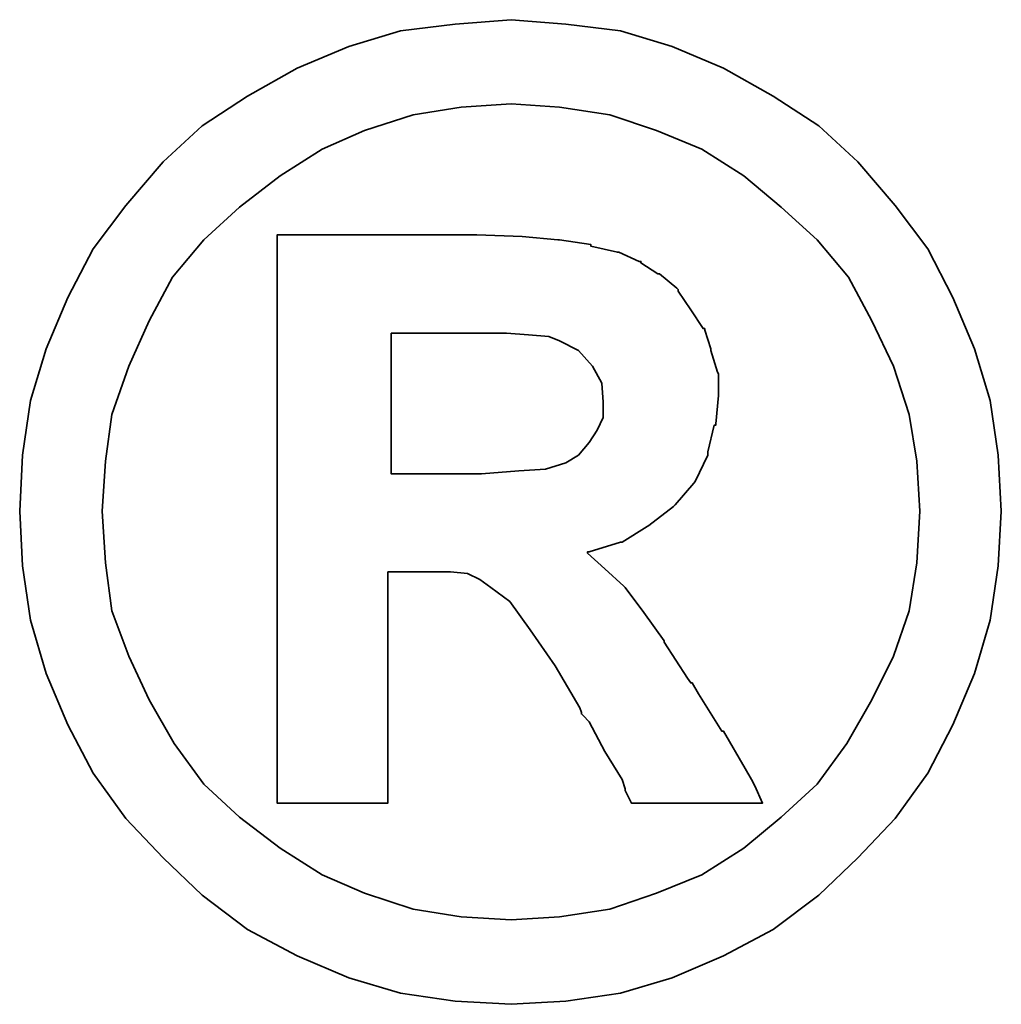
# Model space of a CAD drawing. Header units: inches. Extents: x 37 to 2454, y -1373 to 511.
# Tile 44 of 46: x 243.14 to 244.59, y 166.28 to 167.74. Entities that reach past the tile are written whole.
import ezdxf

# ---------------------------------------------------------------- set-up
doc = ezdxf.new("R2010")
doc.units = ezdxf.units.IN
doc.header["$LTSCALE"] = 0.5
doc.header["$MEASUREMENT"] = 0
doc.layers.add('DIM', color=4, linetype='Continuous')
doc.layers.add('layer 1', color=7, linetype='Continuous')

# ---------------------------------------------------------------- blocks, each defined once
blk = doc.blocks.new('TBI MOTION logo(完整正式版)')
at = {"layer": 'layer 1', "color": 22, "lineweight": 35}
for points, knots in [([(81.20634, 4.98624), (81.20634, 4.98624), (81.18649, 5.32862), (81.18649, 5.32862), (81.18649, 5.32862), (81.18649, 5.32862), (81.13886, 5.66206), (81.13886, 5.66206), (81.13886, 5.66206), (81.13886, 5.66206), (81.04359, 5.97764), (81.04359, 5.97764), (81.04359, 5.97764), (81.04359, 5.97764), (80.91061, 6.29124), (80.91061, 6.29124), (80.91061, 6.29124), (80.91061, 6.29124), (80.75778, 6.58697), (80.75778, 6.58697), (80.75778, 6.58697), (80.75778, 6.58697), (80.5593, 6.85294), (80.5593, 6.85294), (80.5593, 6.85294), (80.5593, 6.85294), (80.33105, 7.1189), (80.33105, 7.1189), (80.33105, 7.1189), (80.33105, 7.1189), (80.09287, 7.33921), (80.09287, 7.33921), (80.09287, 7.33921), (80.09287, 7.33921), (79.815, 7.51982), (79.815, 7.51982), (79.815, 7.51982), (79.815, 7.51982), (79.51133, 7.69051), (79.51133, 7.69051), (79.51133, 7.69051), (79.51133, 7.69051), (79.19773, 7.8235), (79.19773, 7.8235), (79.19773, 7.8235), (79.19773, 7.8235), (78.88215, 7.91877), (78.88215, 7.91877), (78.88215, 7.91877), (78.88215, 7.91877), (78.54871, 7.95846), (78.54871, 7.95846), (78.54871, 7.95846), (78.54871, 7.95846), (78.21526, 7.98625), (78.21526, 7.98625), (78.21526, 7.98625), (78.21526, 7.98625), (77.87388, 7.95846), (77.87388, 7.95846), (77.87388, 7.95846), (77.87388, 7.95846), (77.54044, 7.91877), (77.54044, 7.91877), (77.54044, 7.91877), (77.54044, 7.91877), (77.22485, 7.8235), (77.22485, 7.8235), (77.22485, 7.8235), (77.22485, 7.8235), (76.91027, 7.69051), (76.91027, 7.69051), (76.91027, 7.69051), (76.91027, 7.69051), (76.6056, 7.51982), (76.6056, 7.51982), (76.6056, 7.51982), (76.6056, 7.51982), (76.32972, 7.33921), (76.32972, 7.33921), (76.32972, 7.33921), (76.32972, 7.33921), (76.09154, 7.1189), (76.09154, 7.1189), (76.09154, 7.1189), (76.09154, 7.1189), (75.86329, 6.85294), (75.86329, 6.85294), (75.86329, 6.85294), (75.86329, 6.85294), (75.66382, 6.58697), (75.66382, 6.58697), (75.66382, 6.58697), (75.66382, 6.58697), (75.51099, 6.29124), (75.51099, 6.29124), (75.51099, 6.29124), (75.51099, 6.29124), (75.37702, 5.97764), (75.37702, 5.97764), (75.37702, 5.97764), (75.37702, 5.97764), (75.28175, 5.66206), (75.28175, 5.66206), (75.28175, 5.66206), (75.28175, 5.66206), (75.23411, 5.32862), (75.23411, 5.32862), (75.23411, 5.32862), (75.23411, 5.32862), (75.21625, 4.98624), (75.21625, 4.98624), (75.21625, 4.98624), (75.21625, 4.98624), (75.23411, 4.6528), (75.23411, 4.6528), (75.23411, 4.6528), (75.23411, 4.6528), (75.28175, 4.32035), (75.28175, 4.32035), (75.28175, 4.32035), (75.28175, 4.32035), (75.37702, 3.99583), (75.37702, 3.99583), (75.37702, 3.99583), (75.37702, 3.99583), (75.51099, 3.68224), (75.51099, 3.68224), (75.51099, 3.68224), (75.51099, 3.68224), (75.66382, 3.38749), (75.66382, 3.38749), (75.66382, 3.38749), (75.66382, 3.38749), (75.86329, 3.10963), (75.86329, 3.10963), (75.86329, 3.10963), (75.86329, 3.10963), (76.09154, 2.87145), (76.09154, 2.87145), (76.09154, 2.87145), (76.09154, 2.87145), (76.32972, 2.6432), (76.32972, 2.6432), (76.32972, 2.6432), (76.32972, 2.6432), (76.6056, 2.43381), (76.6056, 2.43381), (76.6056, 2.43381), (76.6056, 2.43381), (76.91027, 2.27205), (76.91027, 2.27205), (76.91027, 2.27205), (76.91027, 2.27205), (77.22485, 2.13906), (77.22485, 2.13906), (77.22485, 2.13906), (77.22485, 2.13906), (77.54044, 2.0438), (77.54044, 2.0438), (77.54044, 2.0438), (77.54044, 2.0438), (77.87388, 1.99616), (77.87388, 1.99616), (77.87388, 1.99616), (77.87388, 1.99616), (78.21526, 1.97631), (78.21526, 1.97631), (78.21526, 1.97631), (78.21526, 1.97631), (78.54871, 1.99616), (78.54871, 1.99616), (78.54871, 1.99616), (78.54871, 1.99616), (78.88215, 2.0438), (78.88215, 2.0438), (78.88215, 2.0438), (78.88215, 2.0438), (79.19773, 2.13906), (79.19773, 2.13906), (79.19773, 2.13906), (79.19773, 2.13906), (79.51133, 2.27205), (79.51133, 2.27205), (79.51133, 2.27205), (79.51133, 2.27205), (79.815, 2.43381), (79.815, 2.43381), (79.815, 2.43381), (79.815, 2.43381), (80.09287, 2.6432), (80.09287, 2.6432), (80.09287, 2.6432), (80.09287, 2.6432), (80.33105, 2.87145), (80.33105, 2.87145), (80.33105, 2.87145), (80.33105, 2.87145), (80.5593, 3.10963), (80.5593, 3.10963), (80.5593, 3.10963), (80.5593, 3.10963), (80.75778, 3.38749), (80.75778, 3.38749), (80.75778, 3.38749), (80.75778, 3.38749), (80.91061, 3.68224), (80.91061, 3.68224), (80.91061, 3.68224), (80.91061, 3.68224), (81.04359, 3.99583), (81.04359, 3.99583), (81.04359, 3.99583), (81.04359, 3.99583), (81.13886, 4.32035), (81.13886, 4.32035), (81.13886, 4.32035), (81.13886, 4.32035), (81.18649, 4.6528), (81.18649, 4.6528), (81.18649, 4.6528), (81.18649, 4.6528), (81.20634, 4.98624), (81.20634, 4.98624)], [0, 0, 0, 0, 0.0178571, 0.0178571, 0.0178571, 0.0178571, 0.0357143, 0.0357143, 0.0357143, 0.0357143, 0.0535714, 0.0535714, 0.0535714, 0.0535714, 0.0714286, 0.0714286, 0.0714286, 0.0714286, 0.0892857, 0.0892857, 0.0892857, 0.0892857, 0.1071429, 0.1071429, 0.1071429, 0.1071429, 0.125, 0.125, 0.125, 0.125, 0.1428571, 0.1428571, 0.1428571, 0.1428571, 0.1607143, 0.1607143, 0.1607143, 0.1607143, 0.1785714, 0.1785714, 0.1785714, 0.1785714, 0.1964286, 0.1964286, 0.1964286, 0.1964286, 0.2142857, 0.2142857, 0.2142857, 0.2142857, 0.2321429, 0.2321429, 0.2321429, 0.2321429, 0.25, 0.25, 0.25, 0.25, 0.2678571, 0.2678571, 0.2678571, 0.2678571, 0.2857143, 0.2857143, 0.2857143, 0.2857143, 0.3035714, 0.3035714, 0.3035714, 0.3035714, 0.3214286, 0.3214286, 0.3214286, 0.3214286, 0.3392857, 0.3392857, 0.3392857, 0.3392857, 0.3571429, 0.3571429, 0.3571429, 0.3571429, 0.375, 0.375, 0.375, 0.375, 0.3928571, 0.3928571, 0.3928571, 0.3928571, 0.4107143, 0.4107143, 0.4107143, 0.4107143, 0.4285714, 0.4285714, 0.4285714, 0.4285714, 0.4464286, 0.4464286, 0.4464286, 0.4464286, 0.4642857, 0.4642857, 0.4642857, 0.4642857, 0.4821429, 0.4821429, 0.4821429, 0.4821429, 0.5, 0.5, 0.5, 0.5, 0.5178571, 0.5178571, 0.5178571, 0.5178571, 0.5357143, 0.5357143, 0.5357143, 0.5357143, 0.5535714, 0.5535714, 0.5535714, 0.5535714, 0.5714286, 0.5714286, 0.5714286, 0.5714286, 0.5892857, 0.5892857, 0.5892857, 0.5892857, 0.6071429, 0.6071429, 0.6071429, 0.6071429, 0.625, 0.625, 0.625, 0.625, 0.6428571, 0.6428571, 0.6428571, 0.6428571, 0.6607143, 0.6607143, 0.6607143, 0.6607143, 0.6785714, 0.6785714, 0.6785714, 0.6785714, 0.6964286, 0.6964286, 0.6964286, 0.6964286, 0.7142857, 0.7142857, 0.7142857, 0.7142857, 0.7321429, 0.7321429, 0.7321429, 0.7321429, 0.75, 0.75, 0.75, 0.75, 0.7678571, 0.7678571, 0.7678571, 0.7678571, 0.7857143, 0.7857143, 0.7857143, 0.7857143, 0.8035714, 0.8035714, 0.8035714, 0.8035714, 0.8214286, 0.8214286, 0.8214286, 0.8214286, 0.8392857, 0.8392857, 0.8392857, 0.8392857, 0.8571429, 0.8571429, 0.8571429, 0.8571429, 0.875, 0.875, 0.875, 0.875, 0.8928571, 0.8928571, 0.8928571, 0.8928571, 0.9107143, 0.9107143, 0.9107143, 0.9107143, 0.9285714, 0.9285714, 0.9285714, 0.9285714, 0.9464286, 0.9464286, 0.9464286, 0.9464286, 0.9642857, 0.9642857, 0.9642857, 0.9642857, 0.9821429, 0.9821429, 0.9821429, 0.9821429, 1, 1, 1, 1]), ([(80.71014, 4.98624), (80.71014, 4.98624), (80.69129, 5.29091), (80.69129, 5.29091), (80.69129, 5.29091), (80.69129, 5.29091), (80.64464, 5.57672), (80.64464, 5.57672), (80.64464, 5.57672), (80.64464, 5.57672), (80.54937, 5.87245), (80.54937, 5.87245), (80.54937, 5.87245), (80.54937, 5.87245), (80.41639, 6.14833), (80.41639, 6.14833), (80.41639, 6.14833), (80.41639, 6.14833), (80.27349, 6.41429), (80.27349, 6.41429), (80.27349, 6.41429), (80.27349, 6.41429), (80.08295, 6.64255), (80.08295, 6.64255), (80.08295, 6.64255), (80.08295, 6.64255), (79.86264, 6.84301), (79.86264, 6.84301), (79.86264, 6.84301), (79.86264, 6.84301), (79.63439, 7.03355), (79.63439, 7.03355), (79.63439, 7.03355), (79.63439, 7.03355), (79.37835, 7.1963), (79.37835, 7.1963), (79.37835, 7.1963), (79.37835, 7.1963), (79.10246, 7.30944), (79.10246, 7.30944), (79.10246, 7.30944), (79.10246, 7.30944), (78.81665, 7.40471), (78.81665, 7.40471), (78.81665, 7.40471), (78.81665, 7.40471), (78.511, 7.45234), (78.511, 7.45234), (78.511, 7.45234), (78.511, 7.45234), (78.21526, 7.47219), (78.21526, 7.47219), (78.21526, 7.47219), (78.21526, 7.47219), (77.9106, 7.45234), (77.9106, 7.45234), (77.9106, 7.45234), (77.9106, 7.45234), (77.61685, 7.40471), (77.61685, 7.40471), (77.61685, 7.40471), (77.61685, 7.40471), (77.32012, 7.30944), (77.32012, 7.30944), (77.32012, 7.30944), (77.32012, 7.30944), (77.06309, 7.1963), (77.06309, 7.1963), (77.06309, 7.1963), (77.06309, 7.1963), (76.80606, 7.03355), (76.80606, 7.03355), (76.80606, 7.03355), (76.80606, 7.03355), (76.55797, 6.84301), (76.55797, 6.84301), (76.55797, 6.84301), (76.55797, 6.84301), (76.34063, 6.64255), (76.34063, 6.64255), (76.34063, 6.64255), (76.34063, 6.64255), (76.1491, 6.41429), (76.1491, 6.41429), (76.1491, 6.41429), (76.1491, 6.41429), (76.0062, 6.14833), (76.0062, 6.14833), (76.0062, 6.14833), (76.0062, 6.14833), (75.88314, 5.87245), (75.88314, 5.87245), (75.88314, 5.87245), (75.88314, 5.87245), (75.77794, 5.57672), (75.77794, 5.57672), (75.77794, 5.57672), (75.77794, 5.57672), (75.73924, 5.29091), (75.73924, 5.29091), (75.73924, 5.29091), (75.73924, 5.29091), (75.72039, 4.98624), (75.72039, 4.98624), (75.72039, 4.98624), (75.72039, 4.98624), (75.73924, 4.67165), (75.73924, 4.67165), (75.73924, 4.67165), (75.73924, 4.67165), (75.77794, 4.37791), (75.77794, 4.37791), (75.77794, 4.37791), (75.77794, 4.37791), (75.88314, 4.10102), (75.88314, 4.10102), (75.88314, 4.10102), (75.88314, 4.10102), (76.0062, 3.83407), (76.0062, 3.83407), (76.0062, 3.83407), (76.0062, 3.83407), (76.15902, 3.56811), (76.15902, 3.56811), (76.15902, 3.56811), (76.15902, 3.56811), (76.34063, 3.32001), (76.34063, 3.32001), (76.34063, 3.32001), (76.34063, 3.32001), (76.55797, 3.11955), (76.55797, 3.11955), (76.55797, 3.11955), (76.55797, 3.11955), (76.80606, 2.92901), (76.80606, 2.92901), (76.80606, 2.92901), (76.80606, 2.92901), (77.06309, 2.76725), (77.06309, 2.76725), (77.06309, 2.76725), (77.06309, 2.76725), (77.32012, 2.65412), (77.32012, 2.65412), (77.32012, 2.65412), (77.32012, 2.65412), (77.61685, 2.55786), (77.61685, 2.55786), (77.61685, 2.55786), (77.61685, 2.55786), (77.9106, 2.51022), (77.9106, 2.51022), (77.9106, 2.51022), (77.9106, 2.51022), (78.21526, 2.49137), (78.21526, 2.49137), (78.21526, 2.49137), (78.21526, 2.49137), (78.511, 2.51022), (78.511, 2.51022), (78.511, 2.51022), (78.511, 2.51022), (78.81665, 2.55786), (78.81665, 2.55786), (78.81665, 2.55786), (78.81665, 2.55786), (79.10246, 2.65412), (79.10246, 2.65412), (79.10246, 2.65412), (79.10246, 2.65412), (79.37835, 2.76725), (79.37835, 2.76725), (79.37835, 2.76725), (79.37835, 2.76725), (79.63439, 2.92901), (79.63439, 2.92901), (79.63439, 2.92901), (79.63439, 2.92901), (79.86264, 3.11955), (79.86264, 3.11955), (79.86264, 3.11955), (79.86264, 3.11955), (80.08295, 3.32001), (80.08295, 3.32001), (80.08295, 3.32001), (80.08295, 3.32001), (80.26356, 3.56811), (80.26356, 3.56811), (80.26356, 3.56811), (80.26356, 3.56811), (80.41639, 3.83407), (80.41639, 3.83407), (80.41639, 3.83407), (80.41639, 3.83407), (80.54937, 4.10102), (80.54937, 4.10102), (80.54937, 4.10102), (80.54937, 4.10102), (80.64464, 4.37791), (80.64464, 4.37791), (80.64464, 4.37791), (80.64464, 4.37791), (80.69129, 4.67165), (80.69129, 4.67165), (80.69129, 4.67165), (80.69129, 4.67165), (80.71014, 4.98624), (80.71014, 4.98624)], [0, 0, 0, 0, 0.0192308, 0.0192308, 0.0192308, 0.0192308, 0.0384615, 0.0384615, 0.0384615, 0.0384615, 0.0576923, 0.0576923, 0.0576923, 0.0576923, 0.0769231, 0.0769231, 0.0769231, 0.0769231, 0.0961538, 0.0961538, 0.0961538, 0.0961538, 0.1153846, 0.1153846, 0.1153846, 0.1153846, 0.1346154, 0.1346154, 0.1346154, 0.1346154, 0.1538462, 0.1538462, 0.1538462, 0.1538462, 0.1730769, 0.1730769, 0.1730769, 0.1730769, 0.1923077, 0.1923077, 0.1923077, 0.1923077, 0.2115385, 0.2115385, 0.2115385, 0.2115385, 0.2307692, 0.2307692, 0.2307692, 0.2307692, 0.25, 0.25, 0.25, 0.25, 0.2692308, 0.2692308, 0.2692308, 0.2692308, 0.2884615, 0.2884615, 0.2884615, 0.2884615, 0.3076923, 0.3076923, 0.3076923, 0.3076923, 0.3269231, 0.3269231, 0.3269231, 0.3269231, 0.3461538, 0.3461538, 0.3461538, 0.3461538, 0.3653846, 0.3653846, 0.3653846, 0.3653846, 0.3846154, 0.3846154, 0.3846154, 0.3846154, 0.4038462, 0.4038462, 0.4038462, 0.4038462, 0.4230769, 0.4230769, 0.4230769, 0.4230769, 0.4423077, 0.4423077, 0.4423077, 0.4423077, 0.4615385, 0.4615385, 0.4615385, 0.4615385, 0.4807692, 0.4807692, 0.4807692, 0.4807692, 0.5, 0.5, 0.5, 0.5, 0.5192308, 0.5192308, 0.5192308, 0.5192308, 0.5384615, 0.5384615, 0.5384615, 0.5384615, 0.5576923, 0.5576923, 0.5576923, 0.5576923, 0.5769231, 0.5769231, 0.5769231, 0.5769231, 0.5961538, 0.5961538, 0.5961538, 0.5961538, 0.6153846, 0.6153846, 0.6153846, 0.6153846, 0.6346154, 0.6346154, 0.6346154, 0.6346154, 0.6538462, 0.6538462, 0.6538462, 0.6538462, 0.6730769, 0.6730769, 0.6730769, 0.6730769, 0.6923077, 0.6923077, 0.6923077, 0.6923077, 0.7115385, 0.7115385, 0.7115385, 0.7115385, 0.7307692, 0.7307692, 0.7307692, 0.7307692, 0.75, 0.75, 0.75, 0.75, 0.7692308, 0.7692308, 0.7692308, 0.7692308, 0.7884615, 0.7884615, 0.7884615, 0.7884615, 0.8076923, 0.8076923, 0.8076923, 0.8076923, 0.8269231, 0.8269231, 0.8269231, 0.8269231, 0.8461538, 0.8461538, 0.8461538, 0.8461538, 0.8653846, 0.8653846, 0.8653846, 0.8653846, 0.8846154, 0.8846154, 0.8846154, 0.8846154, 0.9038462, 0.9038462, 0.9038462, 0.9038462, 0.9230769, 0.9230769, 0.9230769, 0.9230769, 0.9423077, 0.9423077, 0.9423077, 0.9423077, 0.9615385, 0.9615385, 0.9615385, 0.9615385, 0.9807692, 0.9807692, 0.9807692, 0.9807692, 1, 1, 1, 1]), ([(76.78721, 3.2823), (76.78721, 3.2823), (76.78721, 3.32001), (76.78721, 3.32001), (76.78721, 3.32001), (76.78721, 3.32001), (76.78721, 3.42422), (76.78721, 3.42422), (76.78721, 3.42422), (76.78721, 3.42422), (76.78721, 3.59689), (76.78721, 3.59689), (76.78721, 3.59689), (76.78721, 3.59689), (76.78721, 3.80529), (76.78721, 3.80529), (76.78721, 3.80529), (76.78721, 3.80529), (76.78721, 4.0524), (76.78721, 4.0524), (76.78721, 4.0524), (76.78721, 4.0524), (76.78721, 4.32035), (76.78721, 4.32035), (76.78721, 4.32035), (76.78721, 4.32035), (76.78721, 4.92868), (76.78721, 4.92868), (76.78721, 4.92868), (76.78721, 4.92868), (76.78721, 5.53801), (76.78721, 5.53801), (76.78721, 5.53801), (76.78721, 5.53801), (76.78721, 5.82482), (76.78721, 5.82482), (76.78721, 5.82482), (76.78721, 5.82482), (76.78721, 6.07291), (76.78721, 6.07291), (76.78721, 6.07291), (76.78721, 6.07291), (76.78721, 6.30017), (76.78721, 6.30017), (76.78721, 6.30017), (76.78721, 6.30017), (76.78721, 6.45399), (76.78721, 6.45399), (76.78721, 6.45399), (76.78721, 6.45399), (76.78721, 6.5572), (76.78721, 6.5572), (76.78721, 6.5572), (76.78721, 6.5572), (76.78721, 6.59689), (76.78721, 6.59689), (76.78721, 6.59689), (76.78721, 6.59689), (76.78721, 6.67232), (76.78721, 6.67232), (76.78721, 6.67232), (76.78721, 6.67232), (76.8537, 6.67232), (76.8537, 6.67232), (76.8537, 6.67232), (76.8537, 6.67232), (76.87355, 6.67232), (76.87355, 6.67232), (76.87355, 6.67232), (76.87355, 6.67232), (76.91027, 6.67232), (76.91027, 6.67232), (76.91027, 6.67232), (76.91027, 6.67232), (77.04424, 6.67232), (77.04424, 6.67232), (77.04424, 6.67232), (77.04424, 6.67232), (77.22485, 6.67232), (77.22485, 6.67232), (77.22485, 6.67232), (77.22485, 6.67232), (77.43524, 6.67232), (77.43524, 6.67232), (77.43524, 6.67232), (77.43524, 6.67232), (77.65357, 6.67232), (77.65357, 6.67232), (77.65357, 6.67232), (77.65357, 6.67232), (77.82625, 6.67232), (77.82625, 6.67232), (77.82625, 6.67232), (77.82625, 6.67232), (77.94037, 6.67232), (77.94037, 6.67232), (77.94037, 6.67232), (77.94037, 6.67232), (77.97709, 6.67232), (77.97709, 6.67232), (77.97709, 6.67232), (77.97709, 6.67232), (77.99694, 6.67232), (77.99694, 6.67232), (77.99694, 6.67232), (77.99694, 6.67232), (78.00686, 6.67232), (78.00686, 6.67232), (78.00686, 6.67232), (78.00686, 6.67232), (78.28275, 6.6624), (78.28275, 6.6624), (78.28275, 6.6624), (78.28275, 6.6624), (78.50107, 6.64255), (78.50107, 6.64255), (78.50107, 6.64255), (78.50107, 6.64255), (78.511, 6.64255), (78.511, 6.64255), (78.511, 6.64255), (78.511, 6.64255), (78.70154, 6.61476), (78.70154, 6.61476), (78.70154, 6.61476), (78.70154, 6.61476), (78.70154, 6.60483), (78.70154, 6.60483), (78.70154, 6.60483), (78.70154, 6.60483), (78.86429, 6.56713), (78.86429, 6.56713), (78.86429, 6.56713), (78.86429, 6.56713), (78.87223, 6.56713), (78.87223, 6.56713), (78.87223, 6.56713), (78.87223, 6.56713), (78.99727, 6.51056), (78.99727, 6.51056), (78.99727, 6.51056), (78.99727, 6.51056), (79.00719, 6.51056), (79.00719, 6.51056), (79.00719, 6.51056), (79.00719, 6.51056), (79.00719, 6.50162), (79.00719, 6.50162), (79.00719, 6.50162), (79.00719, 6.50162), (79.1104, 6.43415), (79.1104, 6.43415), (79.1104, 6.43415), (79.1104, 6.43415), (79.12132, 6.43415), (79.12132, 6.43415), (79.12132, 6.43415), (79.12132, 6.43415), (79.22552, 6.34781), (79.22552, 6.34781), (79.22552, 6.34781), (79.22552, 6.34781), (79.23544, 6.33888), (79.23544, 6.33888), (79.23544, 6.33888), (79.23544, 6.33888), (79.23544, 6.32895), (79.23544, 6.32895), (79.23544, 6.32895), (79.23544, 6.32895), (79.31087, 6.21483), (79.31087, 6.21483), (79.31087, 6.21483), (79.31087, 6.21483), (79.38629, 6.1007), (79.38629, 6.1007), (79.38629, 6.1007), (79.38629, 6.1007), (79.3972, 6.1007), (79.3972, 6.1007), (79.3972, 6.1007), (79.3972, 6.1007), (79.3972, 6.09078), (79.3972, 6.09078), (79.3972, 6.09078), (79.3972, 6.09078), (79.43392, 5.97764), (79.43392, 5.97764), (79.43392, 5.97764), (79.43392, 5.97764), (79.43392, 5.96772), (79.43392, 5.96772), (79.43392, 5.96772), (79.43392, 5.96772), (79.47362, 5.83474), (79.47362, 5.83474), (79.47362, 5.83474), (79.47362, 5.83474), (79.48156, 5.82482), (79.48156, 5.82482), (79.48156, 5.82482), (79.48156, 5.82482), (79.48156, 5.69977), (79.48156, 5.69977), (79.48156, 5.69977), (79.48156, 5.69977), (79.48156, 5.69183), (79.48156, 5.69183), (79.48156, 5.69183), (79.48156, 5.69183), (79.4637, 5.51915), (79.4637, 5.51915), (79.4637, 5.51915), (79.4637, 5.51915), (79.4637, 5.51122), (79.4637, 5.51122), (79.4637, 5.51122), (79.4637, 5.51122), (79.45377, 5.51122), (79.45377, 5.51122), (79.45377, 5.51122), (79.45377, 5.51122), (79.41507, 5.34847), (79.41507, 5.34847), (79.41507, 5.34847), (79.41507, 5.34847), (79.41507, 5.33854), (79.41507, 5.33854), (79.41507, 5.33854), (79.41507, 5.33854), (79.41507, 5.32862), (79.41507, 5.32862), (79.41507, 5.32862), (79.41507, 5.32862), (79.33865, 5.16785), (79.33865, 5.16785), (79.33865, 5.16785), (79.33865, 5.16785), (79.33071, 5.15693), (79.33071, 5.15693), (79.33071, 5.15693), (79.33071, 5.15693), (79.2156, 5.02495), (79.2156, 5.02495), (79.2156, 5.02495), (79.2156, 5.02495), (79.20567, 5.01502), (79.20567, 5.01502), (79.20567, 5.01502), (79.20567, 5.01502), (79.05483, 4.89991), (79.05483, 4.89991), (79.05483, 4.89991), (79.05483, 4.89991), (79.04491, 4.89197), (79.04491, 4.89197), (79.04491, 4.89197), (79.04491, 4.89197), (78.89208, 4.7967), (78.89208, 4.7967), (78.89208, 4.7967), (78.89208, 4.7967), (78.88215, 4.7967), (78.88215, 4.7967), (78.88215, 4.7967), (78.88215, 4.7967), (78.69161, 4.73913), (78.69161, 4.73913), (78.69161, 4.73913), (78.69161, 4.73913), (78.68169, 4.73913), (78.68169, 4.73913), (78.68169, 4.73913), (78.68169, 4.73913), (78.68169, 4.72921), (78.68169, 4.72921), (78.68169, 4.72921), (78.68169, 4.72921), (78.78688, 4.63394), (78.78688, 4.63394), (78.78688, 4.63394), (78.78688, 4.63394), (78.902, 4.52875), (78.902, 4.52875), (78.902, 4.52875), (78.902, 4.52875), (78.91093, 4.52081), (78.91093, 4.52081), (78.91093, 4.52081), (78.91093, 4.52081), (79.02506, 4.36798), (79.02506, 4.36798), (79.02506, 4.36798), (79.02506, 4.36798), (79.1501, 4.1953), (79.1501, 4.1953), (79.1501, 4.1953), (79.1501, 4.1953), (79.1501, 4.18736), (79.1501, 4.18736), (79.1501, 4.18736), (79.1501, 4.18736), (79.29201, 3.96705), (79.29201, 3.96705), (79.29201, 3.96705), (79.29201, 3.96705), (79.31087, 3.93828), (79.31087, 3.93828), (79.31087, 3.93828), (79.31087, 3.93828), (79.32079, 3.93828), (79.32079, 3.93828), (79.32079, 3.93828), (79.32079, 3.93828), (79.3585, 3.87178), (79.3585, 3.87178), (79.3585, 3.87178), (79.3585, 3.87178), (79.50141, 3.64353), (79.50141, 3.64353), (79.50141, 3.64353), (79.50141, 3.64353), (79.51133, 3.64353), (79.51133, 3.64353), (79.51133, 3.64353), (79.51133, 3.64353), (79.64431, 3.41528), (79.64431, 3.41528), (79.64431, 3.41528), (79.64431, 3.41528), (79.68202, 3.3478), (79.68202, 3.3478), (79.68202, 3.3478), (79.68202, 3.3478), (79.70187, 3.31009), (79.70187, 3.31009), (79.70187, 3.31009), (79.70187, 3.31009), (79.7495, 3.2049), (79.7495, 3.2049), (79.7495, 3.2049), (79.7495, 3.2049), (79.64431, 3.2049), (79.64431, 3.2049), (79.64431, 3.2049), (79.64431, 3.2049), (79.62546, 3.2049), (79.62546, 3.2049), (79.62546, 3.2049), (79.62546, 3.2049), (79.53912, 3.2049), (79.53912, 3.2049), (79.53912, 3.2049), (79.53912, 3.2049), (79.31087, 3.2049), (79.31087, 3.2049), (79.31087, 3.2049), (79.31087, 3.2049), (79.08262, 3.2049), (79.08262, 3.2049), (79.08262, 3.2049), (79.08262, 3.2049), (79.00719, 3.2049), (79.00719, 3.2049), (79.00719, 3.2049), (79.00719, 3.2049), (78.98735, 3.2049), (78.98735, 3.2049), (78.98735, 3.2049), (78.98735, 3.2049), (78.94964, 3.2049), (78.94964, 3.2049), (78.94964, 3.2049), (78.94964, 3.2049), (78.92979, 3.24459), (78.92979, 3.24459), (78.92979, 3.24459), (78.92979, 3.24459), (78.91093, 3.2823), (78.91093, 3.2823), (78.91093, 3.2823), (78.91093, 3.2823), (78.91093, 3.29223), (78.91093, 3.29223), (78.91093, 3.29223), (78.91093, 3.29223), (78.89208, 3.3478), (78.89208, 3.3478), (78.89208, 3.3478), (78.89208, 3.3478), (78.78688, 3.52048), (78.78688, 3.52048), (78.78688, 3.52048), (78.78688, 3.52048), (78.69161, 3.7001), (78.69161, 3.7001), (78.69161, 3.7001), (78.69161, 3.7001), (78.6539, 3.7388), (78.6539, 3.7388), (78.6539, 3.7388), (78.6539, 3.7388), (78.64398, 3.74873), (78.64398, 3.74873), (78.64398, 3.74873), (78.64398, 3.74873), (78.64398, 3.75766), (78.64398, 3.75766), (78.64398, 3.75766), (78.64398, 3.75766), (78.63405, 3.78644), (78.63405, 3.78644), (78.63405, 3.78644), (78.63405, 3.78644), (78.48321, 4.04347), (78.48321, 4.04347), (78.48321, 4.04347), (78.48321, 4.04347), (78.33038, 4.2618), (78.33038, 4.2618), (78.33038, 4.2618), (78.33038, 4.2618), (78.20732, 4.43447), (78.20732, 4.43447), (78.20732, 4.43447), (78.20732, 4.43447), (78.09221, 4.52081), (78.09221, 4.52081), (78.09221, 4.52081), (78.09221, 4.52081), (78.02472, 4.56845), (78.02472, 4.56845), (78.02472, 4.56845), (78.02472, 4.56845), (77.9493, 4.60616), (77.9493, 4.60616), (77.9493, 4.60616), (77.9493, 4.60616), (77.8451, 4.61608), (77.8451, 4.61608), (77.8451, 4.61608), (77.8451, 4.61608), (77.71113, 4.61608), (77.71113, 4.61608), (77.71113, 4.61608), (77.71113, 4.61608), (77.69128, 4.61608), (77.69128, 4.61608), (77.69128, 4.61608), (77.69128, 4.61608), (77.67342, 4.61608), (77.67342, 4.61608), (77.67342, 4.61608), (77.67342, 4.61608), (77.5583, 4.61608), (77.5583, 4.61608), (77.5583, 4.61608), (77.5583, 4.61608), (77.46303, 4.61608), (77.46303, 4.61608), (77.46303, 4.61608), (77.46303, 4.61608), (77.46303, 4.54761), (77.46303, 4.54761), (77.46303, 4.54761), (77.46303, 4.54761), (77.46303, 4.47318), (77.46303, 4.47318), (77.46303, 4.47318), (77.46303, 4.47318), (77.46303, 4.24294), (77.46303, 4.24294), (77.46303, 4.24294), (77.46303, 4.24294), (77.46303, 3.99583), (77.46303, 3.99583), (77.46303, 3.99583), (77.46303, 3.99583), (77.46303, 3.72888), (77.46303, 3.72888), (77.46303, 3.72888), (77.46303, 3.72888), (77.46303, 3.51055), (77.46303, 3.51055), (77.46303, 3.51055), (77.46303, 3.51055), (77.46303, 3.42422), (77.46303, 3.42422), (77.46303, 3.42422), (77.46303, 3.42422), (77.46303, 3.35773), (77.46303, 3.35773), (77.46303, 3.35773), (77.46303, 3.35773), (77.46303, 3.30017), (77.46303, 3.30017), (77.46303, 3.30017), (77.46303, 3.30017), (77.46303, 3.2823), (77.46303, 3.2823), (77.46303, 3.2823), (77.46303, 3.2823), (77.46303, 3.2049), (77.46303, 3.2049), (77.46303, 3.2049), (77.46303, 3.2049), (77.39753, 3.2049), (77.39753, 3.2049), (77.39753, 3.2049), (77.39753, 3.2049), (77.37768, 3.2049), (77.37768, 3.2049), (77.37768, 3.2049), (77.37768, 3.2049), (77.32012, 3.2049), (77.32012, 3.2049), (77.32012, 3.2049), (77.32012, 3.2049), (77.12165, 3.2049), (77.12165, 3.2049), (77.12165, 3.2049), (77.12165, 3.2049), (76.94897, 3.2049), (76.94897, 3.2049), (76.94897, 3.2049), (76.94897, 3.2049), (76.8924, 3.2049), (76.8924, 3.2049), (76.8924, 3.2049), (76.8924, 3.2049), (76.8537, 3.2049), (76.8537, 3.2049), (76.8537, 3.2049), (76.8537, 3.2049), (76.78721, 3.2049), (76.78721, 3.2049), (76.78721, 3.2049), (76.78721, 3.2049), (76.78721, 3.2823), (76.78721, 3.2823)], [0, 0, 0, 0, 0.0074074, 0.0074074, 0.0074074, 0.0074074, 0.0148148, 0.0148148, 0.0148148, 0.0148148, 0.0222222, 0.0222222, 0.0222222, 0.0222222, 0.0296296, 0.0296296, 0.0296296, 0.0296296, 0.037037, 0.037037, 0.037037, 0.037037, 0.0444444, 0.0444444, 0.0444444, 0.0444444, 0.0518519, 0.0518519, 0.0518519, 0.0518519, 0.0592593, 0.0592593, 0.0592593, 0.0592593, 0.0666667, 0.0666667, 0.0666667, 0.0666667, 0.0740741, 0.0740741, 0.0740741, 0.0740741, 0.0814815, 0.0814815, 0.0814815, 0.0814815, 0.0888889, 0.0888889, 0.0888889, 0.0888889, 0.0962963, 0.0962963, 0.0962963, 0.0962963, 0.1037037, 0.1037037, 0.1037037, 0.1037037, 0.1111111, 0.1111111, 0.1111111, 0.1111111, 0.1185185, 0.1185185, 0.1185185, 0.1185185, 0.1259259, 0.1259259, 0.1259259, 0.1259259, 0.1333333, 0.1333333, 0.1333333, 0.1333333, 0.1407407, 0.1407407, 0.1407407, 0.1407407, 0.1481481, 0.1481481, 0.1481481, 0.1481481, 0.1555556, 0.1555556, 0.1555556, 0.1555556, 0.162963, 0.162963, 0.162963, 0.162963, 0.1703704, 0.1703704, 0.1703704, 0.1703704, 0.1777778, 0.1777778, 0.1777778, 0.1777778, 0.1851852, 0.1851852, 0.1851852, 0.1851852, 0.1925926, 0.1925926, 0.1925926, 0.1925926, 0.2, 0.2, 0.2, 0.2, 0.2074074, 0.2074074, 0.2074074, 0.2074074, 0.2148148, 0.2148148, 0.2148148, 0.2148148, 0.2222222, 0.2222222, 0.2222222, 0.2222222, 0.2296296, 0.2296296, 0.2296296, 0.2296296, 0.237037, 0.237037, 0.237037, 0.237037, 0.2444444, 0.2444444, 0.2444444, 0.2444444, 0.2518519, 0.2518519, 0.2518519, 0.2518519, 0.2592593, 0.2592593, 0.2592593, 0.2592593, 0.2666667, 0.2666667, 0.2666667, 0.2666667, 0.2740741, 0.2740741, 0.2740741, 0.2740741, 0.2814815, 0.2814815, 0.2814815, 0.2814815, 0.2888889, 0.2888889, 0.2888889, 0.2888889, 0.2962963, 0.2962963, 0.2962963, 0.2962963, 0.3037037, 0.3037037, 0.3037037, 0.3037037, 0.3111111, 0.3111111, 0.3111111, 0.3111111, 0.3185185, 0.3185185, 0.3185185, 0.3185185, 0.3259259, 0.3259259, 0.3259259, 0.3259259, 0.3333333, 0.3333333, 0.3333333, 0.3333333, 0.3407407, 0.3407407, 0.3407407, 0.3407407, 0.3481481, 0.3481481, 0.3481481, 0.3481481, 0.3555556, 0.3555556, 0.3555556, 0.3555556, 0.362963, 0.362963, 0.362963, 0.362963, 0.3703704, 0.3703704, 0.3703704, 0.3703704, 0.3777778, 0.3777778, 0.3777778, 0.3777778, 0.3851852, 0.3851852, 0.3851852, 0.3851852, 0.3925926, 0.3925926, 0.3925926, 0.3925926, 0.4, 0.4, 0.4, 0.4, 0.4074074, 0.4074074, 0.4074074, 0.4074074, 0.4148148, 0.4148148, 0.4148148, 0.4148148, 0.4222222, 0.4222222, 0.4222222, 0.4222222, 0.4296296, 0.4296296, 0.4296296, 0.4296296, 0.437037, 0.437037, 0.437037, 0.437037, 0.4444444, 0.4444444, 0.4444444, 0.4444444, 0.4518519, 0.4518519, 0.4518519, 0.4518519, 0.4592593, 0.4592593, 0.4592593, 0.4592593, 0.4666667, 0.4666667, 0.4666667, 0.4666667, 0.4740741, 0.4740741, 0.4740741, 0.4740741, 0.4814815, 0.4814815, 0.4814815, 0.4814815, 0.4888889, 0.4888889, 0.4888889, 0.4888889, 0.4962963, 0.4962963, 0.4962963, 0.4962963, 0.5037037, 0.5037037, 0.5037037, 0.5037037, 0.5111111, 0.5111111, 0.5111111, 0.5111111, 0.5185185, 0.5185185, 0.5185185, 0.5185185, 0.5259259, 0.5259259, 0.5259259, 0.5259259, 0.5333333, 0.5333333, 0.5333333, 0.5333333, 0.5407407, 0.5407407, 0.5407407, 0.5407407, 0.5481481, 0.5481481, 0.5481481, 0.5481481, 0.5555556, 0.5555556, 0.5555556, 0.5555556, 0.562963, 0.562963, 0.562963, 0.562963, 0.5703704, 0.5703704, 0.5703704, 0.5703704, 0.5777778, 0.5777778, 0.5777778, 0.5777778, 0.5851852, 0.5851852, 0.5851852, 0.5851852, 0.5925926, 0.5925926, 0.5925926, 0.5925926, 0.6, 0.6, 0.6, 0.6, 0.6074074, 0.6074074, 0.6074074, 0.6074074, 0.6148148, 0.6148148, 0.6148148, 0.6148148, 0.6222222, 0.6222222, 0.6222222, 0.6222222, 0.6296296, 0.6296296, 0.6296296, 0.6296296, 0.637037, 0.637037, 0.637037, 0.637037, 0.6444444, 0.6444444, 0.6444444, 0.6444444, 0.6518519, 0.6518519, 0.6518519, 0.6518519, 0.6592593, 0.6592593, 0.6592593, 0.6592593, 0.6666667, 0.6666667, 0.6666667, 0.6666667, 0.6740741, 0.6740741, 0.6740741, 0.6740741, 0.6814815, 0.6814815, 0.6814815, 0.6814815, 0.6888889, 0.6888889, 0.6888889, 0.6888889, 0.6962963, 0.6962963, 0.6962963, 0.6962963, 0.7037037, 0.7037037, 0.7037037, 0.7037037, 0.7111111, 0.7111111, 0.7111111, 0.7111111, 0.7185185, 0.7185185, 0.7185185, 0.7185185, 0.7259259, 0.7259259, 0.7259259, 0.7259259, 0.7333333, 0.7333333, 0.7333333, 0.7333333, 0.7407407, 0.7407407, 0.7407407, 0.7407407, 0.7481481, 0.7481481, 0.7481481, 0.7481481, 0.7555556, 0.7555556, 0.7555556, 0.7555556, 0.762963, 0.762963, 0.762963, 0.762963, 0.7703704, 0.7703704, 0.7703704, 0.7703704, 0.7777778, 0.7777778, 0.7777778, 0.7777778, 0.7851852, 0.7851852, 0.7851852, 0.7851852, 0.7925926, 0.7925926, 0.7925926, 0.7925926, 0.8, 0.8, 0.8, 0.8, 0.8074074, 0.8074074, 0.8074074, 0.8074074, 0.8148148, 0.8148148, 0.8148148, 0.8148148, 0.8222222, 0.8222222, 0.8222222, 0.8222222, 0.8296296, 0.8296296, 0.8296296, 0.8296296, 0.837037, 0.837037, 0.837037, 0.837037, 0.8444444, 0.8444444, 0.8444444, 0.8444444, 0.8518519, 0.8518519, 0.8518519, 0.8518519, 0.8592593, 0.8592593, 0.8592593, 0.8592593, 0.8666667, 0.8666667, 0.8666667, 0.8666667, 0.8740741, 0.8740741, 0.8740741, 0.8740741, 0.8814815, 0.8814815, 0.8814815, 0.8814815, 0.8888889, 0.8888889, 0.8888889, 0.8888889, 0.8962963, 0.8962963, 0.8962963, 0.8962963, 0.9037037, 0.9037037, 0.9037037, 0.9037037, 0.9111111, 0.9111111, 0.9111111, 0.9111111, 0.9185185, 0.9185185, 0.9185185, 0.9185185, 0.9259259, 0.9259259, 0.9259259, 0.9259259, 0.9333333, 0.9333333, 0.9333333, 0.9333333, 0.9407407, 0.9407407, 0.9407407, 0.9407407, 0.9481481, 0.9481481, 0.9481481, 0.9481481, 0.9555556, 0.9555556, 0.9555556, 0.9555556, 0.962963, 0.962963, 0.962963, 0.962963, 0.9703704, 0.9703704, 0.9703704, 0.9703704, 0.9777778, 0.9777778, 0.9777778, 0.9777778, 0.9851852, 0.9851852, 0.9851852, 0.9851852, 0.9925926, 0.9925926, 0.9925926, 0.9925926, 1, 1, 1, 1]), ([(77.48288, 6.07291), (77.48288, 6.07291), (77.48288, 5.99551), (77.48288, 5.99551), (77.48288, 5.99551), (77.48288, 5.99551), (77.48288, 5.82482), (77.48288, 5.82482), (77.48288, 5.82482), (77.48288, 5.82482), (77.48288, 5.63328), (77.48288, 5.63328), (77.48288, 5.63328), (77.48288, 5.63328), (77.48288, 5.46358), (77.48288, 5.46358), (77.48288, 5.46358), (77.48288, 5.46358), (77.48288, 5.29091), (77.48288, 5.29091), (77.48288, 5.29091), (77.48288, 5.29091), (77.48288, 5.21449), (77.48288, 5.21449), (77.48288, 5.21449), (77.48288, 5.21449), (77.50074, 5.21449), (77.50074, 5.21449), (77.50074, 5.21449), (77.50074, 5.21449), (77.71113, 5.21449), (77.71113, 5.21449), (77.71113, 5.21449), (77.71113, 5.21449), (77.94037, 5.21449), (77.94037, 5.21449), (77.94037, 5.21449), (77.94037, 5.21449), (78.01579, 5.21449), (78.01579, 5.21449), (78.01579, 5.21449), (78.01579, 5.21449), (78.03465, 5.21449), (78.03465, 5.21449), (78.03465, 5.21449), (78.03465, 5.21449), (78.2629, 5.23335), (78.2629, 5.23335), (78.2629, 5.23335), (78.2629, 5.23335), (78.42565, 5.24327), (78.42565, 5.24327), (78.42565, 5.24327), (78.42565, 5.24327), (78.54871, 5.28098), (78.54871, 5.28098), (78.54871, 5.28098), (78.54871, 5.28098), (78.62611, 5.32862), (78.62611, 5.32862), (78.62611, 5.32862), (78.62611, 5.32862), (78.69161, 5.40503), (78.69161, 5.40503), (78.69161, 5.40503), (78.69161, 5.40503), (78.73925, 5.48145), (78.73925, 5.48145), (78.73925, 5.48145), (78.73925, 5.48145), (78.77696, 5.55885), (78.77696, 5.55885), (78.77696, 5.55885), (78.77696, 5.55885), (78.77696, 5.65214), (78.77696, 5.65214), (78.77696, 5.65214), (78.77696, 5.65214), (78.76902, 5.76726), (78.76902, 5.76726), (78.76902, 5.76726), (78.76902, 5.76726), (78.71146, 5.87245), (78.71146, 5.87245), (78.71146, 5.87245), (78.71146, 5.87245), (78.62611, 5.96772), (78.62611, 5.96772), (78.62611, 5.96772), (78.62611, 5.96772), (78.511, 6.02528), (78.511, 6.02528), (78.511, 6.02528), (78.511, 6.02528), (78.44451, 6.05306), (78.44451, 6.05306), (78.44451, 6.05306), (78.44451, 6.05306), (78.32046, 6.06299), (78.32046, 6.06299), (78.32046, 6.06299), (78.32046, 6.06299), (78.18748, 6.07291), (78.18748, 6.07291), (78.18748, 6.07291), (78.18748, 6.07291), (77.99694, 6.07291), (77.99694, 6.07291), (77.99694, 6.07291), (77.99694, 6.07291), (77.97709, 6.07291), (77.97709, 6.07291), (77.97709, 6.07291), (77.97709, 6.07291), (77.90167, 6.07291), (77.90167, 6.07291), (77.90167, 6.07291), (77.90167, 6.07291), (77.69128, 6.07291), (77.69128, 6.07291), (77.69128, 6.07291), (77.69128, 6.07291), (77.50074, 6.07291), (77.50074, 6.07291), (77.50074, 6.07291), (77.50074, 6.07291), (77.48288, 6.07291), (77.48288, 6.07291)], [0, 0, 0, 0, 0.03125, 0.03125, 0.03125, 0.03125, 0.0625, 0.0625, 0.0625, 0.0625, 0.09375, 0.09375, 0.09375, 0.09375, 0.125, 0.125, 0.125, 0.125, 0.15625, 0.15625, 0.15625, 0.15625, 0.1875, 0.1875, 0.1875, 0.1875, 0.21875, 0.21875, 0.21875, 0.21875, 0.25, 0.25, 0.25, 0.25, 0.28125, 0.28125, 0.28125, 0.28125, 0.3125, 0.3125, 0.3125, 0.3125, 0.34375, 0.34375, 0.34375, 0.34375, 0.375, 0.375, 0.375, 0.375, 0.40625, 0.40625, 0.40625, 0.40625, 0.4375, 0.4375, 0.4375, 0.4375, 0.46875, 0.46875, 0.46875, 0.46875, 0.5, 0.5, 0.5, 0.5, 0.53125, 0.53125, 0.53125, 0.53125, 0.5625, 0.5625, 0.5625, 0.5625, 0.59375, 0.59375, 0.59375, 0.59375, 0.625, 0.625, 0.625, 0.625, 0.65625, 0.65625, 0.65625, 0.65625, 0.6875, 0.6875, 0.6875, 0.6875, 0.71875, 0.71875, 0.71875, 0.71875, 0.75, 0.75, 0.75, 0.75, 0.78125, 0.78125, 0.78125, 0.78125, 0.8125, 0.8125, 0.8125, 0.8125, 0.84375, 0.84375, 0.84375, 0.84375, 0.875, 0.875, 0.875, 0.875, 0.90625, 0.90625, 0.90625, 0.90625, 0.9375, 0.9375, 0.9375, 0.9375, 0.96875, 0.96875, 0.96875, 0.96875, 1, 1, 1, 1])]:
    blk.add_open_spline(points, degree=3, knots=knots, dxfattribs=at)

msp = doc.modelspace()

# ---------------------------------------------------------------- block references
at = {"layer": 'DIM', "color": 7, "xscale": 0.2418647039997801, "yscale": 0.2418647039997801, "zscale": 0.2418647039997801}
msp.add_blockref('TBI MOTION logo(完整正式版)', (224.9515, 165.8036), dxfattribs=at)

doc.saveas('drawing.dxf')
